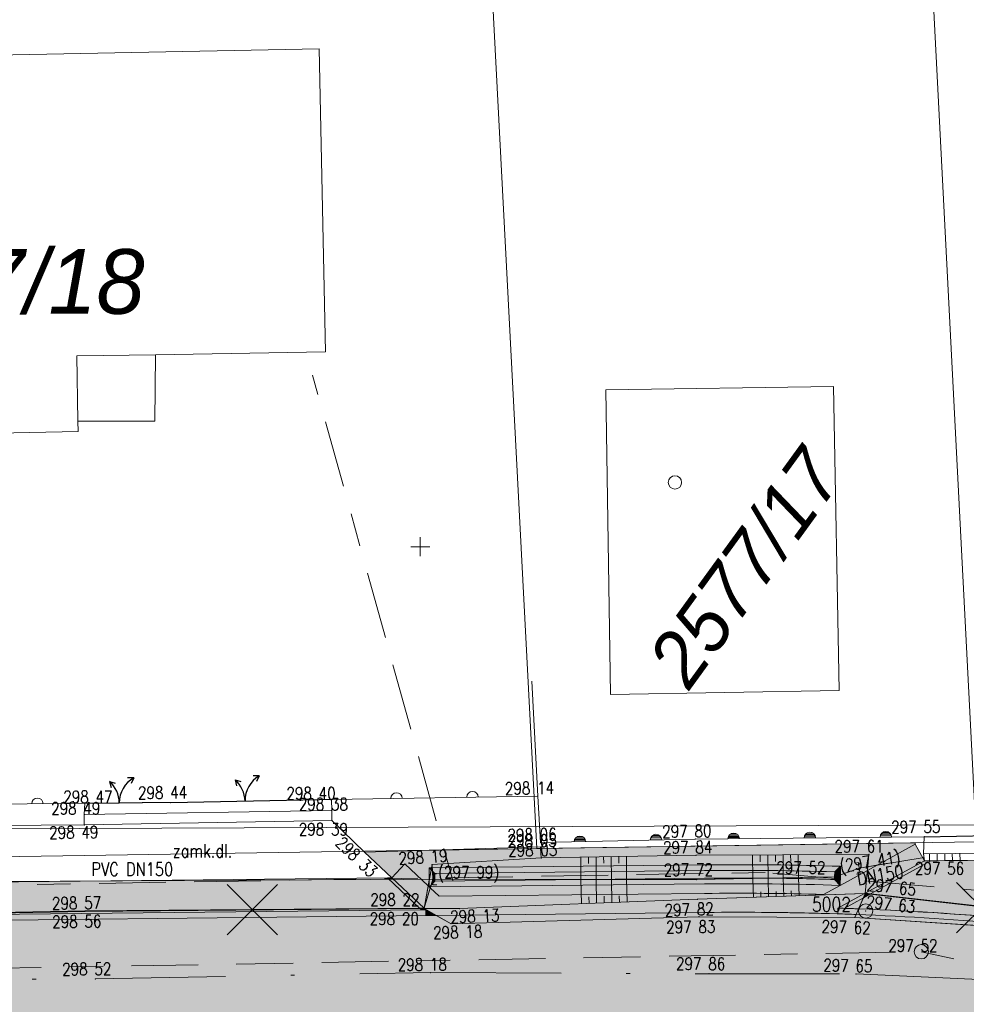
# Model space of a CAD drawing. Header units: metres. Extents: x -457078 to -456448, y -1111280 to -1111132.
# Tile 22 of 35: x -456761 to -456736, y -1111212 to -1111186. Entities that reach past the tile are written whole.
import ezdxf
from ezdxf.enums import TextEntityAlignment as Align

# ---------------------------------------------------------------- set-up
doc = ezdxf.new("R2010")
doc.units = ezdxf.units.M
doc.header["$MEASUREMENT"] = 0
for name, pattern in [('6.1622', [40, 3.5, -3, 7, -3, 3.5, 3.5, -3, 7, -3, 3.5]), ('6.2322', [40, 3.5, -3, 7, -4, 6, -3, 7, -3, 3.5]), ('DGN Style 4', [27.427276, 13.705072, -6.852536, 0.017131, -6.852536])]:
    doc.linetypes.add(name, pattern=pattern)
doc.layers.get('0').update_dxf_attribs({"lineweight": 13})
for name, color, linetype, lineweight in [('GEOD - VYSKY', 34, 'Continuous', 0), ('GEODETICKE_BODY', 2, 'Continuous', 13), ('HRANICE', 7, 'Continuous', 13), ('Hranice parcel', 9, 'Continuous', 13), ('HRANICE_DRUH_POZEMKU', 7, 'Continuous', 13), ('HRANICE_VSTUP', 4, 'Continuous', 30), ('IS_CEZ_NN_NADZ', 1, 'Continuous', 0), ('IS_SMVAK_KANAL_SPL_TRASA', 32, '6.2322', 0), ('IS_SMVAK_VODA_TRASA', 5, '6.1622', 0), ('KOMUNIKACE_CHODNIK', 7, 'Continuous', 13), ('KRIZKY', 1, 'Continuous', 30), ('OBJEKTY_ODVODNOVACI_ZLAB', 7, 'Continuous', 13), ('Parcelní čísla', 9, 'Continuous', 13), ('PRIP_ODHUMUSOVANI', 31, 'Continuous', 0), ('PRIP_ODSTR_DLAZBA', 51, 'Continuous', 0), ('PRIP_ODSTR_KOMUNIKACE', 254, 'Continuous', 0), ('SIT', 5, 'Continuous', 13), ('SITE_KANALIZACE', 7, 'Continuous', 13), ('SKRYTE_BODY', 7, 'Continuous', 0), ('TEXTY_KANALIZACE', 7, 'Continuous', 13), ('TEXTY_KOMUNIKACE', 7, 'Continuous', 13), ('Vnitřní kresba', 9, 'Continuous', 0), ('VYPNOUT HRANY', 7, 'Continuous', 13), ('VYPNOUT OSU', 7, 'DGN Style 4', 13), ('VYPNOUT SRAFY', 7, 'Continuous', 0), ('VYSKY_OBRUBNIK', 34, 'Continuous', 0), ('Značky budov', 9, 'Continuous', 13)]:
    doc.layers.add(name, color=color, linetype=linetype, lineweight=lineweight)
doc.styles.add('ROMANS', font='romans.shx')
doc.styles.add('Style-cs_Italics', font='cs_Italics.shx')

# ---------------------------------------------------------------- blocks, each defined once
blk = doc.blocks.new('4.02')
at = {"layer": 'Značky budov', "ltscale": 0.25}
blk.add_circle((-0.0007, 0.0001), 0.0175, dxfattribs=at)
blk = doc.blocks.new('SIT')
at = {"color": 0, "linetype": 'ByBlock', "lineweight": -2}
for p, q in [((-1, 0), (1, 0)), ((0, 1), (0, -1))]:
    blk.add_line(p, q, dxfattribs=at)
blk = doc.blocks.new('SAK')
at = {"color": 0, "linetype": 'ByBlock', "lineweight": -2}
blk.add_circle((0, 0), 0.75, dxfattribs=at)
blk = doc.blocks.new('PB')
at = {"color": 0, "linetype": 'ByBlock', "lineweight": -2}
blk.add_circle((0, 0), 0.75, dxfattribs=at)
blk.add_point((0, 0), dxfattribs=at)
blk = doc.blocks.new('VYUSTENI_1')
at = {"color": 0, "linetype": 'ByBlock', "lineweight": -2}
for p, q in [((0, 3.09), (0, 0)), ((0, 0), (-0.59, 0)), ((-0.59, 0), (-0.59, -0.39)), ((0, 0), (0.59, 0)), ((0.59, 0), (0.59, -0.39))]:
    blk.add_line(p, q, dxfattribs=at)
blk = doc.blocks.new('PLOTKOVO')
at = {"color": 0, "linetype": 'ByBlock', "lineweight": -2}
for p, q in [((0.12, -0.59), (0.12, 0.59)), ((0.24, -0.55), (0.24, 0.55)), ((0.36, -0.48), (0.36, 0.48)), ((0.48, -0.36), (0.48, 0.36))]:
    blk.add_line(p, q, dxfattribs=at)
blk.add_arc((0, 0), 0.6, 270, 90, dxfattribs=at)
blk = doc.blocks.new('PLOTZDEN')
at = {"color": 0, "linetype": 'ByBlock', "lineweight": -2}
blk.add_arc((0, 0), 0.6, 270, 90, dxfattribs=at)
blk = doc.blocks.new('VJEZD')
at = {"color": 0, "linetype": 'ByBlock', "lineweight": -2}
for p, q in [((-1.01, 2.25), (-0.41, 2.06)), ((-1.01, 2.25), (-0.86, 1.63)), ((1.53, 2.61), (0.89, 2.62)), ((1.53, 2.61), (1.25, 2.04))]:
    blk.add_line(p, q, dxfattribs=at)
for centre, start, end in [((-3, 0), 0, 48.5493), ((3, 0), 119.4411, 180)]:
    blk.add_arc(centre, 3, start, end, dxfattribs=at)
blk = doc.blocks.new('KRIZEK_1')
at = {"layer": 'KRIZKY', "ltscale": 0.25}
for p, q in [((0, -0.25), (0, 0.25)), ((-0.25, 0), (0.25, 0))]:
    blk.add_line(p, q, dxfattribs=at)

msp = doc.modelspace()

# ---------------------------------------------------------------- hatches: boundary and pattern name
at = {"layer": 'PRIP_ODHUMUSOVANI', "ltscale": 0.25}
for points in [[(-456749.792, -1111208.909), (-456750.402, -1111208.334), (-456750.745, -1111208.698), (-456751.464, -1111208.02), (-456750.004, -1111207.977), (-456746.94, -1111207.93), (-456746.836, -1111207.928), (-456746.822, -1111208.176), (-456749.688, -1111208.351), (-456749.704, -1111208.437), (-456749.768, -1111208.437), (-456749.765, -1111208.762)], [(-456738.251, -1111208.502), (-456738.211, -1111208.082), (-456742.757, -1111208.107), (-456746.822, -1111208.176), (-456746.836, -1111207.928), (-456736.994, -1111207.775), (-456736.993, -1111207.814)], [(-456738.307, -1111209.103), (-456738.251, -1111208.502), (-456736.993, -1111207.814), (-456736.753, -1111208.253)], [(-456749.901, -1111209.494), (-456750.745, -1111208.698), (-456750.402, -1111208.334), (-456749.792, -1111208.909)], [(-456739.404, -1111209.133, 0.009525), (-456742.528, -1111209.108), (-456749.501, -1111209.184), (-456749.737, -1111208.962), (-456749.901, -1111209.494), (-456749.89, -1111209.504), (-456748.969, -1111209.504), (-456742.723, -1111209.261), (-456738.326, -1111209.114), (-456738.307, -1111209.103), (-456738.307, -1111209.103), (-456738.251, -1111208.502), (-456738.97, -1111208.896)], [(-456749.765, -1111208.762), (-456749.768, -1111208.437), (-456749.714, -1111208.49)], [(-456749.714, -1111208.49), (-456749.768, -1111208.437), (-456749.704, -1111208.437)], [(-456749.763, -1111208.937), (-456749.765, -1111208.762), (-456749.714, -1111208.49), (-456749.679, -1111208.525), (-456749.667, -1111208.737), (-456749.713, -1111208.887)], [(-456749.679, -1111208.525), (-456749.714, -1111208.49), (-456749.704, -1111208.437), (-456749.683, -1111208.436)], [(-456749.704, -1111208.437), (-456749.688, -1111208.351), (-456749.683, -1111208.436)], [(-456749.615, -1111208.737), (-456749.667, -1111208.737), (-456749.679, -1111208.525), (-456749.616, -1111208.586)], [(-456739.109, -1111208.541, 0.010369), (-456742.534, -1111208.508), (-456749.616, -1111208.586), (-456749.615, -1111208.737), (-456745.661, -1111208.742), (-456742.532, -1111208.708, -0.005273), (-456740.794, -1111208.707), (-456739.113, -1111208.673)], [(-456739.113, -1111208.673), (-456739.109, -1111208.541), (-456738.954, -1111208.396), (-456738.961, -1111208.624), (-456739.095, -1111208.673)], [(-456749.763, -1111208.937), (-456749.792, -1111208.909), (-456749.765, -1111208.762)], [(-456749.713, -1111208.887), (-456749.667, -1111208.737), (-456749.615, -1111208.737), (-456749.614, -1111208.786)], [(-456749.614, -1111208.786), (-456749.615, -1111208.737), (-456745.661, -1111208.742)], [(-456742.532, -1111208.708), (-456745.661, -1111208.742), (-456742.735, -1111208.746), (-456740.794, -1111208.707, 0.005273)], [(-456738.97, -1111208.896), (-456739.115, -1111208.741), (-456739.113, -1111208.673), (-456739.095, -1111208.673), (-456738.961, -1111208.624)], [(-456749.901, -1111209.494), (-456749.792, -1111208.909), (-456749.763, -1111208.937), (-456749.737, -1111208.962)], [(-456749.763, -1111208.937), (-456749.713, -1111208.887), (-456749.729, -1111208.937)], [(-456749.737, -1111208.962), (-456749.763, -1111208.937), (-456749.729, -1111208.937)], [(-456749.875, -1111209.519), (-456749.901, -1111209.504), (-456749.89, -1111209.504)], [(-456738.483, -1111209.513, 0.001652), (-456739.023, -1111209.494), (-456739.027, -1111209.644, -0.001472), (-456738.548, -1111209.661)], [(-456738.548, -1111209.661, 0.012194), (-456742.522, -1111209.608), (-456749.58, -1111209.685), (-456749.19, -1111209.905), (-456742.676, -1111209.721), (-456738.582, -1111209.739)]]:
    msp.add_hatch(color=256, dxfattribs=at).paths.add_polyline_path(points)
at = {"layer": 'PRIP_ODHUMUSOVANI', "ltscale": 0.25, "extrusion": (0, 0, -1)}
for points in [[(456742.536, -1111208.358, 0.010823), (456738.954, -1111208.396), (456738.961, -1111208.624), (456738.97, -1111208.896), (456738.251, -1111208.502), (456738.211, -1111208.082), (456742.757, -1111208.107), (456746.822, -1111208.176), (456749.688, -1111208.351), (456749.683, -1111208.436)], [(456742.534, -1111208.508, 0.010369), (456739.109, -1111208.541), (456738.954, -1111208.396, -0.010823), (456742.536, -1111208.358), (456749.683, -1111208.436), (456749.679, -1111208.525), (456749.616, -1111208.586)], [(456742.53, -1111208.858, 0.010823), (456738.97, -1111208.896), (456739.115, -1111208.741, -0.005095), (456740.794, -1111208.707), (456742.735, -1111208.746), (456745.661, -1111208.742), (456749.614, -1111208.786), (456749.713, -1111208.887), (456749.729, -1111208.937)], [(456740.794, -1111208.707, 0.005095), (456739.115, -1111208.741), (456739.113, -1111208.673)], [(456742.528, -1111209.108, 0.009525), (456739.404, -1111209.133), (456738.97, -1111208.896, -0.010823), (456742.53, -1111208.858), (456749.729, -1111208.937), (456749.737, -1111208.962), (456749.501, -1111209.184)], [(456742.522, -1111209.608, 0.010722), (456739.027, -1111209.644), (456739.023, -1111209.494), (456738.326, -1111209.114), (456742.723, -1111209.261), (456748.969, -1111209.504), (456749.89, -1111209.504), (456749.875, -1111209.519), (456749.58, -1111209.685)], [(456739.023, -1111209.494, 0.000482), (456738.865, -1111209.5), (456738.355, -1111209.22), (456738.308, -1111209.113), (456738.326, -1111209.114)], [(456738.865, -1111209.5, 0.001171), (456738.483, -1111209.513), (456738.355, -1111209.22)]]:
    msp.add_hatch(color=256, dxfattribs=at).paths.add_polyline_path(points)
at = {"layer": 'PRIP_ODSTR_DLAZBA', "ltscale": 0.25}
for points in [[(-456738.169, -1111209.119), (-456738.307, -1111209.103), (-456736.753, -1111208.253), (-456736.617, -1111208.251), (-456736.583, -1111208.251)], [(-456729.555, -1111210.051), (-456733.015, -1111209.7), (-456738.169, -1111209.119), (-456736.583, -1111208.251), (-456736.417, -1111208.249), (-456736.217, -1111208.247), (-456736.017, -1111208.245), (-456735.817, -1111208.242), (-456735.617, -1111208.24), (-456735.417, -1111208.238), (-456735.217, -1111208.235), (-456735.017, -1111208.233), (-456734.817, -1111208.231), (-456734.617, -1111208.228), (-456734.417, -1111208.226), (-456734.217, -1111208.224), (-456734.017, -1111208.221), (-456733.817, -1111208.219), (-456733.617, -1111208.217), (-456733.418, -1111208.214), (-456733.218, -1111208.212), (-456733.018, -1111208.21), (-456732.818, -1111208.208), (-456732.618, -1111208.205), (-456732.418, -1111208.203), (-456732.218, -1111208.201), (-456732.018, -1111208.198), (-456731.818, -1111208.196), (-456731.618, -1111208.194), (-456731.418, -1111208.191), (-456731.218, -1111208.189), (-456731.018, -1111208.187), (-456730.818, -1111208.184), (-456730.618, -1111208.182), (-456730.418, -1111208.18), (-456730.218, -1111208.178), (-456730.018, -1111208.175), (-456729.818, -1111208.173), (-456729.618, -1111208.171), (-456729.418, -1111208.168), (-456729.407, -1111208.168)], [(-456765.409, -1111209.696), (-456764.607, -1111208.85), (-456750.86, -1111208.699), (-456750.017, -1111209.495), (-456758.809, -1111209.569)], [(-456750.017, -1111209.495), (-456750.86, -1111208.699), (-456750.745, -1111208.698), (-456749.901, -1111209.494)]]:
    msp.add_hatch(color=256, dxfattribs=at).paths.add_polyline_path(points)
at = {"layer": 'PRIP_ODSTR_KOMUNIKACE', "ltscale": 0.25, "extrusion": (0, 0, -1)}
for points in [[(456818.051, -1111210.437, 0.328774), (456832.495, -1111200.031), (456832.625, -1111199.714), (456832.838, -1111198.786), (456835.73, -1111199.381), (456835.535, -1111200.327), (456834.673, -1111202.845), (456832.607, -1111206.389), (456830.619, -1111208.714), (456828.356, -1111210.477), (456825.032, -1111212.424), (456823.212, -1111213.494), (456814.395, -1111213.397), (456798.647, -1111213.224), (456787.338, -1111213.1), (456781.464, -1111213.036), (456775.948, -1111212.975), (456768.919, -1111212.898), (456742.489, -1111212.608, 0.052921), (456725.993, -1111214.175), (456713.928, -1111216.627, -0.098325), (456701.658, -1111216.682), (456699.407, -1111216.246), (456699.932, -1111213.292), (456702.229, -1111213.737, 0.033568), (456706.022, -1111214.212), (456706.095, -1111214.223), (456706.2, -1111214.221, 0.033825), (456710.051, -1111214.157), (456710.806, -1111214.145), (456711.439, -1111214.006, 0.016836), (456713.331, -1111213.687), (456725.395, -1111211.236, -0.015515), (456730.38, -1111210.383), (456732.9, -1111210.113), (456738.582, -1111209.739), (456742.676, -1111209.721), (456749.19, -1111209.905), (456749.58, -1111209.685), (456749.852, -1111209.688), (456765.531, -1111209.861), (456765.854, -1111209.864), (456766.038, -1111209.95), (456768.897, -1111210.079), (456776.048, -1111210.13), (456781.21, -1111210.162), (456787.904, -1111210.368), (456793.171, -1111210.403), (456797.067, -1111210.364), (456805.08, -1111210.32), (456806.668, -1111210.312)], [(456738.483, -1111209.513, 0.027407), (456729.578, -1111210.347), (456729.555, -1111210.061), (456733.016, -1111209.71), (456738.184, -1111209.127), (456738.355, -1111209.22)], [(456749.852, -1111209.688), (456749.58, -1111209.685), (456749.875, -1111209.519), (456749.854, -1111209.538)], [(456738.548, -1111209.661, 0.025169), (456730.38, -1111210.383), (456729.496, -1111210.477), (456729.478, -1111210.362, -0.027715), (456738.483, -1111209.513)]]:
    msp.add_hatch(color=256, dxfattribs=at).paths.add_polyline_path(points)
at = {"layer": 'PRIP_ODSTR_KOMUNIKACE', "ltscale": 0.25}
for points in [[(-456738.355, -1111209.22), (-456738.308, -1111209.113), (-456738.184, -1111209.127)], [(-456765.531, -1111209.861), (-456765.533, -1111209.714), (-456765.526, -1111209.71), (-456765.421, -1111209.709), (-456749.969, -1111209.54), (-456749.854, -1111209.538), (-456749.852, -1111209.688)], [(-456765.421, -1111209.709), (-456765.418, -1111209.706), (-456758.809, -1111209.579), (-456750.006, -1111209.505), (-456749.969, -1111209.54)], [(-456749.969, -1111209.54), (-456750.006, -1111209.505), (-456749.901, -1111209.504), (-456749.875, -1111209.519), (-456749.854, -1111209.538)], [(-456730.38, -1111210.383, 0.025169), (-456738.548, -1111209.661), (-456738.582, -1111209.739), (-456732.9, -1111210.113)]]:
    msp.add_hatch(color=256, dxfattribs=at).paths.add_polyline_path(points)

# ---------------------------------------------------------------- linework, layer by layer
at = {"layer": 'HRANICE', "ltscale": 0.25}
for p, q in [((-456746.913, -1111206.55), (-456747.065, -1111203.534)), ((-456752.651, -1111206.642), (-456752.336, -1111206.639)), ((-456752.336, -1111206.639), (-456746.913, -1111206.55)), ((-456746.913, -1111206.55), (-456746.838, -1111207.773)), ((-456763.309, -1111206.796), (-456758.81, -1111206.735)), ((-456758.81, -1111206.735), (-456758.514, -1111206.734)), ((-456757.302, -1111206.722), (-456756.555, -1111206.72)), ((-456746.838, -1111207.773), (-456742.772, -1111207.682)), ((-456742.772, -1111207.682), (-456736.756, -1111207.618))]:
    msp.add_line(p, q, dxfattribs=at)
at = {"layer": 'Hranice parcel', "ltscale": 0.25}
for p, q in [((-456737.6, -1111164.57), (-456735.38, -1111207.75)), ((-456746.94, -1111207.93), (-456749.17, -1111164.88)), ((-456735.38, -1111207.75), (-456746.94, -1111207.93)), ((-456746.94, -1111207.93), (-456782.5, -1111208.48))]:
    msp.add_line(p, q, dxfattribs=at)
at = {"layer": 'Hranice parcel', "ltscale": 0.25, "flags": 128}
for points in [[(-456770.56, -1111190.27), (-456770.06, -1111190.28), (-456770.11, -1111187.26), (-456752.66, -1111186.92), (-456752.49, -1111194.88), (-456756.96, -1111194.96), (-456756.97, -1111196.7), (-456759, -1111196.7), (-456758.99, -1111196.97), (-456770.42, -1111197.21), (-456770.56, -1111190.27)], [(-456745.12, -1111195.88), (-456739.14, -1111195.79), (-456738.99, -1111203.78), (-456745, -1111203.88), (-456745.12, -1111195.88)]]:
    msp.add_lwpolyline(points, dxfattribs=at)
at = {"layer": 'HRANICE_DRUH_POZEMKU', "ltscale": 0.25}
for p, q in [((-456751.464, -1111208.02), (-456750.004, -1111207.977)), ((-456750.004, -1111207.977), (-456746.839, -1111207.885)), ((-456746.839, -1111207.885), (-456746.836, -1111207.928))]:
    msp.add_line(p, q, dxfattribs=at)
at = {"layer": 'HRANICE_VSTUP', "ltscale": 0.25}
for p, q in [((-456756.555, -1111206.72), (-456752.651, -1111206.642)), ((-456758.514, -1111206.734), (-456757.302, -1111206.722)), ((-456736.756, -1111207.618), (-456731.723, -1111207.535))]:
    msp.add_line(p, q, dxfattribs=at)
at = {"layer": 'IS_CEZ_NN_NADZ', "ltscale": 0.25}
msp.add_lwpolyline([(-456765.414, -1111207.429), (-456728.763, -1111207.28)], dxfattribs=at)
at = {"layer": 'IS_SMVAK_KANAL_SPL_TRASA', "ltscale": 0.25}
for p, q in [((-456786.581, -1111211.53), (-456736.835, -1111210.641)), ((-456736.835, -1111210.641), (-456707.689, -1111216.933))]:
    msp.add_line(p, q, dxfattribs=at)
at = {"layer": 'IS_SMVAK_VODA_TRASA', "ltscale": 0.25}
msp.add_line((-456749.147, -1111208.767), (-456752.828, -1111195.492), dxfattribs=at)
msp.add_lwpolyline([(-456581.652, -1111200.39), (-456581.82, -1111200.42), (-456613.57, -1111203.17), (-456643.84, -1111205.94), (-456680.35, -1111208.96), (-456707.6, -1111211.36), (-456740.94, -1111208.56), (-456761.83, -1111208.9), (-456763.052, -1111208.842)], dxfattribs=at)
at = {"layer": 'KOMUNIKACE_CHODNIK', "ltscale": 0.25}
for p, q in [((-456752.336, -1111206.639), (-456752.326, -1111206.926)), ((-456758.827, -1111207.036), (-456758.81, -1111206.735)), ((-456758.83, -1111207.308), (-456758.827, -1111207.036)), ((-456758.83, -1111207.308), (-456752.32, -1111207.19)), ((-456752.32, -1111207.19), (-456751.464, -1111208.02)), ((-456763.307, -1111207.342), (-456758.83, -1111207.308)), ((-456736.773, -1111208.069), (-456736.756, -1111207.618)), ((-456751.464, -1111208.02), (-456750.745, -1111208.698)), ((-456750.745, -1111208.698), (-456749.901, -1111209.494))]:
    msp.add_line(p, q, dxfattribs=at)
at = {"layer": 'OBJEKTY_ODVODNOVACI_ZLAB', "ltscale": 0.25}
for p, q in [((-456758.827, -1111207.036), (-456752.326, -1111206.926)), ((-456752.326, -1111206.926), (-456752.32, -1111207.19)), ((-456736.773, -1111208.069), (-456729.306, -1111207.973)), ((-456736.753, -1111208.253), (-456736.773, -1111208.069)), ((-456729.307, -1111208.167), (-456736.753, -1111208.253)), ((-456736.62, -1111208.067), (-456736.617, -1111208.251)), ((-456736.42, -1111208.064), (-456736.417, -1111208.249)), ((-456736.22, -1111208.062), (-456736.217, -1111208.247)), ((-456736.02, -1111208.059), (-456736.017, -1111208.245)), ((-456735.82, -1111208.057), (-456735.817, -1111208.242))]:
    msp.add_line(p, q, dxfattribs=at)
at = {"layer": 'PRIP_ODHUMUSOVANI', "ltscale": 0.25, "flags": 128}
for points in [[(-456749.688, -1111208.351), (-456746.822, -1111208.176), (-456746.836, -1111207.928), (-456746.94, -1111207.93), (-456750.004, -1111207.977), (-456751.464, -1111208.02), (-456750.745, -1111208.698), (-456750.402, -1111208.334), (-456749.792, -1111208.909), (-456749.765, -1111208.762), (-456749.768, -1111208.437), (-456749.704, -1111208.437)], [(-456736.993, -1111207.814), (-456736.994, -1111207.775), (-456746.836, -1111207.928), (-456746.822, -1111208.176), (-456742.757, -1111208.107), (-456738.211, -1111208.082), (-456738.251, -1111208.502)], [(-456736.993, -1111207.814), (-456738.251, -1111208.502), (-456738.307, -1111209.103), (-456736.753, -1111208.253)], [(-456750.402, -1111208.334), (-456750.745, -1111208.698), (-456749.901, -1111209.494), (-456749.792, -1111208.909)], [(-456749.768, -1111208.437), (-456749.765, -1111208.762), (-456749.714, -1111208.49)], [(-456749.704, -1111208.437), (-456749.768, -1111208.437), (-456749.714, -1111208.49)], [(-456749.765, -1111208.762), (-456749.763, -1111208.937), (-456749.713, -1111208.887), (-456749.667, -1111208.737), (-456749.679, -1111208.525), (-456749.714, -1111208.49)], [(-456749.714, -1111208.49), (-456749.679, -1111208.525), (-456749.683, -1111208.436), (-456749.704, -1111208.437)], [(-456749.688, -1111208.351), (-456749.704, -1111208.437), (-456749.683, -1111208.436)], [(-456749.667, -1111208.737), (-456749.615, -1111208.737), (-456749.616, -1111208.586), (-456749.679, -1111208.525)], [(-456739.095, -1111208.673), (-456738.961, -1111208.624), (-456738.954, -1111208.396), (-456739.109, -1111208.541), (-456739.113, -1111208.673)], [(-456749.792, -1111208.909), (-456749.763, -1111208.937), (-456749.765, -1111208.762)], [(-456749.667, -1111208.737), (-456749.713, -1111208.887), (-456749.614, -1111208.786), (-456749.615, -1111208.737)], [(-456749.615, -1111208.737), (-456749.614, -1111208.786), (-456745.661, -1111208.742)], [(-456739.095, -1111208.673), (-456739.113, -1111208.673), (-456739.115, -1111208.741), (-456738.97, -1111208.896), (-456738.961, -1111208.624)], [(-456749.901, -1111209.494), (-456749.737, -1111208.962), (-456749.763, -1111208.937), (-456749.792, -1111208.909)], [(-456749.729, -1111208.937), (-456749.713, -1111208.887), (-456749.763, -1111208.937)], [(-456749.763, -1111208.937), (-456749.737, -1111208.962), (-456749.729, -1111208.937)], [(-456749.901, -1111209.504), (-456749.875, -1111209.519), (-456749.89, -1111209.504)]]:
    msp.add_lwpolyline(points, close=True, dxfattribs=at)
for points in [[(-456742.536, -1111208.358, -0.010823), (-456738.954, -1111208.396), (-456738.961, -1111208.624), (-456738.97, -1111208.896), (-456738.251, -1111208.502), (-456738.211, -1111208.082), (-456742.757, -1111208.107), (-456746.822, -1111208.176), (-456749.688, -1111208.351), (-456749.683, -1111208.436)], [(-456739.404, -1111209.133, 0.009525), (-456742.528, -1111209.108), (-456749.501, -1111209.184), (-456749.737, -1111208.962), (-456749.901, -1111209.494), (-456749.89, -1111209.504), (-456748.969, -1111209.504), (-456742.723, -1111209.261), (-456738.326, -1111209.114), (-456738.307, -1111209.103), (-456738.307, -1111209.103), (-456738.251, -1111208.502), (-456738.97, -1111208.896)], [(-456742.534, -1111208.508, -0.010369), (-456739.109, -1111208.541), (-456738.954, -1111208.396, 0.010823), (-456742.536, -1111208.358), (-456749.683, -1111208.436), (-456749.679, -1111208.525), (-456749.616, -1111208.586)], [(-456739.109, -1111208.541, 0.010369), (-456742.534, -1111208.508), (-456749.616, -1111208.586), (-456749.615, -1111208.737), (-456745.661, -1111208.742), (-456742.532, -1111208.708, -0.005273), (-456740.794, -1111208.707), (-456739.113, -1111208.673)], [(-456742.53, -1111208.858, -0.010823), (-456738.97, -1111208.896), (-456739.115, -1111208.741, 0.005095), (-456740.794, -1111208.707), (-456742.735, -1111208.746), (-456745.661, -1111208.742), (-456749.614, -1111208.786), (-456749.713, -1111208.887), (-456749.729, -1111208.937)], [(-456742.532, -1111208.708), (-456745.661, -1111208.742), (-456742.735, -1111208.746), (-456740.794, -1111208.707, 0.005273)], [(-456740.794, -1111208.707, -0.005095), (-456739.115, -1111208.741), (-456739.113, -1111208.673)], [(-456742.528, -1111209.108, -0.009525), (-456739.404, -1111209.133), (-456738.97, -1111208.896, 0.010823), (-456742.53, -1111208.858), (-456749.729, -1111208.937), (-456749.737, -1111208.962), (-456749.501, -1111209.184)], [(-456742.522, -1111209.608, -0.010722), (-456739.027, -1111209.644), (-456739.023, -1111209.494), (-456738.326, -1111209.114), (-456742.723, -1111209.261), (-456748.969, -1111209.504), (-456749.89, -1111209.504), (-456749.875, -1111209.519), (-456749.58, -1111209.685)], [(-456739.023, -1111209.494, -0.000482), (-456738.865, -1111209.5), (-456738.355, -1111209.22), (-456738.308, -1111209.113), (-456738.326, -1111209.114)], [(-456738.865, -1111209.5, -0.001171), (-456738.483, -1111209.513), (-456738.355, -1111209.22)], [(-456738.483, -1111209.513, 0.001652), (-456739.023, -1111209.494), (-456739.027, -1111209.644, -0.001472), (-456738.548, -1111209.661)], [(-456738.548, -1111209.661, 0.012194), (-456742.522, -1111209.608), (-456749.58, -1111209.685), (-456749.19, -1111209.905), (-456742.676, -1111209.721), (-456738.582, -1111209.739)]]:
    msp.add_lwpolyline(points, format="xyb", close=True, dxfattribs=at)
at = {"layer": 'PRIP_ODSTR_DLAZBA', "ltscale": 0.25, "flags": 128}
for points in [[(-456736.753, -1111208.253), (-456738.307, -1111209.103), (-456738.169, -1111209.119), (-456736.583, -1111208.251), (-456736.617, -1111208.251)], [(-456758.809, -1111209.569), (-456750.017, -1111209.495), (-456750.86, -1111208.699), (-456764.607, -1111208.85), (-456765.409, -1111209.696)], [(-456749.901, -1111209.494), (-456750.745, -1111208.698), (-456750.86, -1111208.699), (-456750.017, -1111209.495)]]:
    msp.add_lwpolyline(points, close=True, dxfattribs=at)
msp.add_lwpolyline([(-456735.617, -1111208.24), (-456735.817, -1111208.242), (-456736.017, -1111208.245), (-456736.217, -1111208.247), (-456736.417, -1111208.249), (-456736.583, -1111208.251), (-456738.169, -1111209.119), (-456733.015, -1111209.7)], dxfattribs=at)
at = {"layer": 'PRIP_ODSTR_KOMUNIKACE', "ltscale": 0.25, "flags": 128}
for points in [[(-456738.483, -1111209.513, -0.027407), (-456729.578, -1111210.347), (-456729.555, -1111210.061), (-456733.016, -1111209.71), (-456738.184, -1111209.127), (-456738.355, -1111209.22)], [(-456738.548, -1111209.661, -0.025169), (-456730.38, -1111210.383), (-456729.496, -1111210.477), (-456729.478, -1111210.362, 0.027715), (-456738.483, -1111209.513)], [(-456730.38, -1111210.383, 0.025169), (-456738.548, -1111209.661), (-456738.582, -1111209.739), (-456732.9, -1111210.113)]]:
    msp.add_lwpolyline(points, format="xyb", close=True, dxfattribs=at)
for points in [[(-456738.308, -1111209.113), (-456738.355, -1111209.22), (-456738.184, -1111209.127)], [(-456765.533, -1111209.714), (-456765.531, -1111209.861), (-456749.852, -1111209.688), (-456749.854, -1111209.538), (-456749.969, -1111209.54), (-456765.421, -1111209.709), (-456765.526, -1111209.71)], [(-456758.809, -1111209.579), (-456765.418, -1111209.706), (-456765.421, -1111209.709), (-456749.969, -1111209.54), (-456750.006, -1111209.505)], [(-456749.901, -1111209.504), (-456750.006, -1111209.505), (-456749.969, -1111209.54), (-456749.854, -1111209.538), (-456749.875, -1111209.519)], [(-456749.875, -1111209.519), (-456749.854, -1111209.538), (-456749.852, -1111209.688), (-456749.58, -1111209.685)]]:
    msp.add_lwpolyline(points, close=True, dxfattribs=at)
msp.add_lwpolyline([(-456732.9, -1111210.113), (-456738.582, -1111209.739), (-456742.676, -1111209.721), (-456749.19, -1111209.905), (-456749.58, -1111209.685), (-456749.852, -1111209.688), (-456765.531, -1111209.861), (-456765.854, -1111209.864), (-456766.038, -1111209.95), (-456768.897, -1111210.079), (-456776.048, -1111210.13), (-456781.21, -1111210.162), (-456787.904, -1111210.368), (-456793.171, -1111210.403), (-456797.067, -1111210.364), (-456805.08, -1111210.32), (-456806.668, -1111210.312), (-456818.051, -1111210.437, -0.328774)], format="xyb", dxfattribs=at)
at = {"layer": 'SITE_KANALIZACE', "ltscale": 0.25}
for p, q in [((-456736.763, -1111208.161), (-456738.464, -1111208.444)), ((-456749.667, -1111208.737), (-456765.713, -1111208.815))]:
    msp.add_line(p, q, dxfattribs=at)
at = {"layer": 'SKRYTE_BODY', "ltscale": 0.25}
for p in [(-456752.651, -1111206.642), (-456752.336, -1111206.639), (-456752.336, -1111206.639), (-456746.913, -1111206.55), (-456758.81, -1111206.735), (-456758.81, -1111206.735), (-456758.81, -1111206.735), (-456758.514, -1111206.734), (-456757.302, -1111206.722), (-456756.555, -1111206.72), (-456752.326, -1111206.926), (-456752.326, -1111206.926), (-456752.326, -1111206.926), (-456758.827, -1111207.036), (-456758.827, -1111207.036), (-456758.827, -1111207.036), (-456752.32, -1111207.19), (-456752.32, -1111207.19), (-456758.83, -1111207.308), (-456758.83, -1111207.308), (-456742.772, -1111207.682), (-456736.756, -1111207.618), (-456736.756, -1111207.618), (-456746.839, -1111207.885), (-456746.839, -1111207.885), (-456746.838, -1111207.773), (-456751.464, -1111208.02), (-456751.464, -1111208.02), (-456751.464, -1111208.02), (-456746.822, -1111208.176), (-456746.822, -1111208.176), (-456742.757, -1111208.107), (-456738.211, -1111208.082), (-456738.211, -1111208.082), (-456736.773, -1111208.069), (-456736.773, -1111208.069), (-456736.753, -1111208.253), (-456749.688, -1111208.351), (-456749.688, -1111208.351), (-456738.464, -1111208.444), (-456749.667, -1111208.737), (-456742.735, -1111208.746), (-456739.095, -1111208.673), (-456742.723, -1111209.261), (-456742.723, -1111209.261), (-456738.308, -1111209.113), (-456738.308, -1111209.113), (-456738.308, -1111209.113), (-456738.308, -1111209.113), (-456738.307, -1111209.103), (-456749.901, -1111209.494), (-456749.901, -1111209.494), (-456749.901, -1111209.504), (-456749.901, -1111209.504), (-456749.901, -1111209.504), (-456749.901, -1111209.504), (-456748.969, -1111209.504), (-456748.969, -1111209.504), (-456758.809, -1111209.569), (-456758.809, -1111209.579), (-456742.676, -1111209.721), (-456738.582, -1111209.739), (-456738.582, -1111209.739), (-456749.19, -1111209.905), (-456749.19, -1111209.905), (-456758.541, -1111211.353), (-456749.726, -1111211.187), (-456742.413, -1111211.22), (-456738.55, -1111211.222)]:
    msp.add_point(p, dxfattribs=at)
at = {"layer": 'Vnitřní kresba', "ltscale": 0.25}
for p, q in [((-456756.96, -1111194.96), (-456759.02, -1111194.98)), ((-456759.02, -1111194.98), (-456759, -1111196.7))]:
    msp.add_line(p, q, dxfattribs=at)
at = {"layer": 'VYPNOUT HRANY', "ltscale": 0.25}
for p, q in [((-456746.836, -1111207.928), (-456746.822, -1111208.176)), ((-456749.688, -1111208.351), (-456746.822, -1111208.176)), ((-456746.822, -1111208.176), (-456742.757, -1111208.107)), ((-456742.757, -1111208.107), (-456738.211, -1111208.082)), ((-456738.308, -1111209.113), (-456738.211, -1111208.082)), ((-456749.901, -1111209.494), (-456749.688, -1111208.351)), ((-456749.688, -1111208.351), (-456749.667, -1111208.737)), ((-456739.095, -1111208.673), (-456738.464, -1111208.444)), ((-456749.901, -1111209.494), (-456749.667, -1111208.737)), ((-456749.667, -1111208.737), (-456742.735, -1111208.746)), ((-456742.735, -1111208.746), (-456739.095, -1111208.673)), ((-456748.969, -1111209.504), (-456742.723, -1111209.261)), ((-456742.723, -1111209.261), (-456738.308, -1111209.113)), ((-456738.582, -1111209.739), (-456738.308, -1111209.113)), ((-456738.308, -1111209.113), (-456733.016, -1111209.71)), ((-456738.307, -1111209.103), (-456733.015, -1111209.7)), ((-456758.809, -1111209.569), (-456749.901, -1111209.494)), ((-456758.809, -1111209.579), (-456749.901, -1111209.504)), ((-456749.901, -1111209.504), (-456748.969, -1111209.504)), ((-456749.901, -1111209.504), (-456749.19, -1111209.905)), ((-456765.521, -1111209.698), (-456758.809, -1111209.569)), ((-456765.521, -1111209.708), (-456758.809, -1111209.579)), ((-456749.19, -1111209.905), (-456742.676, -1111209.721)), ((-456742.676, -1111209.721), (-456738.582, -1111209.739)), ((-456738.582, -1111209.739), (-456732.9, -1111210.113))]:
    msp.add_line(p, q, dxfattribs=at)
at = {"layer": 'VYPNOUT OSU', "ltscale": 0.25}
for p, q in [((-456765.334, -1111211.397), (-456758.541, -1111211.353)), ((-456758.541, -1111211.353), (-456749.726, -1111211.187)), ((-456749.726, -1111211.187), (-456742.413, -1111211.22)), ((-456742.413, -1111211.22), (-456738.55, -1111211.222)), ((-456738.55, -1111211.222), (-456732.963, -1111211.479))]:
    msp.add_line(p, q, dxfattribs=at)
at = {"layer": 'VYPNOUT SRAFY', "ltscale": 0.25}
for p, q in [((-456745.781, -1111208.158), (-456745.777, -1111208.742)), ((-456745.581, -1111208.155), (-456745.58, -1111208.322)), ((-456745.381, -1111208.152), (-456745.377, -1111208.743)), ((-456745.181, -1111208.148), (-456745.18, -1111208.317)), ((-456744.981, -1111208.145), (-456744.977, -1111208.743)), ((-456744.782, -1111208.141), (-456744.78, -1111208.312)), ((-456744.582, -1111208.138), (-456744.577, -1111208.744)), ((-456741.268, -1111208.099), (-456741.26, -1111208.716)), ((-456741.068, -1111208.098), (-456741.065, -1111208.274)), ((-456740.868, -1111208.097), (-456740.86, -1111208.708)), ((-456740.668, -1111208.096), (-456740.665, -1111208.27)), ((-456740.468, -1111208.094), (-456740.46, -1111208.7)), ((-456740.268, -1111208.093), (-456740.265, -1111208.266)), ((-456740.068, -1111208.092), (-456740.06, -1111208.692)), ((-456745.765, -1111209.379), (-456745.777, -1111208.742)), ((-456745.365, -1111209.364), (-456745.377, -1111208.743)), ((-456744.965, -1111209.348), (-456744.977, -1111208.743)), ((-456744.566, -1111209.333), (-456744.577, -1111208.744)), ((-456741.246, -1111209.212), (-456741.26, -1111208.716)), ((-456740.847, -1111209.198), (-456740.86, -1111208.708)), ((-456740.447, -1111209.185), (-456740.46, -1111208.7)), ((-456740.047, -1111209.171), (-456740.06, -1111208.692)), ((-456740.247, -1111209.178), (-456740.251, -1111209.041)), ((-456745.565, -1111209.372), (-456745.569, -1111209.194)), ((-456745.165, -1111209.356), (-456745.169, -1111209.183)), ((-456744.766, -1111209.34), (-456744.769, -1111209.172)), ((-456741.047, -1111209.205), (-456741.05, -1111209.065)), ((-456740.647, -1111209.191), (-456740.65, -1111209.053))]:
    msp.add_line(p, q, dxfattribs=at)

# ---------------------------------------------------------------- block references
at = {"layer": 'GEODETICKE_BODY', "ltscale": 0.25, "xscale": 0.25, "yscale": 0.25, "zscale": 0.25}
msp.add_blockref('PB', (-456738.294, -1111209.569), dxfattribs=at)
at = {"layer": 'HRANICE', "ltscale": 0.25, "xscale": 0.25, "yscale": 0.25, "zscale": 0.25}
for name, p, rotation in [('PLOTZDEN', (-456748.625, -1111206.578), 90.94022988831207), ('PLOTZDEN', (-456760.06, -1111206.752), 90.7768011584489), ('PLOTZDEN', (-456750.624, -1111206.611), 90.94022988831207), ('PLOTKOVO', (-456737.764, -1111207.629), 90.60950657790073), ('PLOTKOVO', (-456745.805, -1111207.75), 91.28210665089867), ('PLOTKOVO', (-456743.805, -1111207.705), 91.28210665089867), ('PLOTKOVO', (-456741.764, -1111207.671), 90.60950657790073), ('PLOTKOVO', (-456739.764, -1111207.65), 90.60950657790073)]:
    msp.add_blockref(name, p, dxfattribs=dict(at, rotation=rotation))
at = {"layer": 'HRANICE_VSTUP', "ltscale": 0.25, "xscale": 0.25, "yscale": 0.25, "zscale": 0.25}
for p, rotation in [((-456757.908, -1111206.728), 0.4094575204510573), ((-456754.603, -1111206.681), 1.099878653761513)]:
    msp.add_blockref('VJEZD', p, dxfattribs=dict(at, rotation=rotation))
at = {"layer": 'KRIZKY', "ltscale": 0.25, "xscale": 3.75, "yscale": 3.75, "zscale": 3.75, "rotation": 45.00000000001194}
for p in [(-456754.413, -1111209.532), (-456735.245, -1111209.483)]:
    msp.add_blockref('KRIZEK_1', p, dxfattribs=at)
at = {"layer": 'SIT', "ltscale": 0.25, "xscale": 0.25, "yscale": 0.25, "zscale": 0.25}
msp.add_blockref('SIT', (-456750, -1111200), dxfattribs=at)
at = {"layer": 'SITE_KANALIZACE', "ltscale": 0.25, "xscale": 0.25, "yscale": 0.25, "zscale": 0.25}
for p, rotation in [((-456738.464, -1111208.444), 279.5079231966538), ((-456749.667, -1111208.737), 90.39261372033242)]:
    msp.add_blockref('VYUSTENI_1', p, dxfattribs=dict(at, rotation=rotation))
msp.add_blockref('SAK', (-456736.835, -1111210.641), dxfattribs=at)
at = {"layer": 'Značky budov', "ltscale": 0.25, "xscale": 10, "yscale": 10, "zscale": 10}
msp.add_blockref('4.02', (-456743.3, -1111198.31), dxfattribs=at)

# ---------------------------------------------------------------- texts
at = {"layer": 'GEOD - VYSKY', "style": 'ROMANS', "width": 0.8}
for s, rotation, p in [('298 14 ', 0.9402, (-456747.038, -1111206.502)), ('298 44 ', 0.649, (-456756.68, -1111206.621)), ('297 55 ', 0.7771, (-456736.887, -1111207.52)), ('298 49 ', 0.7368, (-456759.013, -1111207.666)), ('298 06 ', 1.2821, (-456746.969, -1111207.726)), ('297 80 ', 0.9458, (-456742.903, -1111207.634)), ('298 33 ', 316.281, (-456751.721, -1111208.327)), ('297 84 ', 0.6438, (-456742.881, -1111208.058)), ('297 61 ', 0.3151, (-456738.378, -1111208.033)), ('298 19 ', 3.4942, (-456749.827, -1111208.309)), ('298 03 ', 0.9725, (-456746.953, -1111208.128)), ('(297 41) ', 9.4459, (-456738.071, -1111208.416)), ('(297 99) ', 359.9256, (-456748.638, -1111208.715)), ('297 72 ', 0.5373, (-456742.866, -1111208.647)), ('297 63 ', 353.5636, (-456737.566, -1111209.563)), ('298 13 ', 2.228, (-456748.47, -1111209.861)), ('297 82 ', 2.074, (-456742.838, -1111209.69)), ('298 56 ', 0.7917, (-456758.933, -1111210.006)), ('297 83 ', 0.683, (-456742.801, -1111210.148)), ('297 62 ', 357.9911, (-456738.727, -1111210.159)), ('298 18 ', 1.618, (-456748.922, -1111210.283)), ('298 18 ', 0.4101, (-456749.856, -1111211.138)), ('297 86 ', 359.8559, (-456742.543, -1111211.12)), ('297 65 ', 358.6683, (-456738.679, -1111211.169)), ('298 52 ', 0.725, (-456758.672, -1111211.255))]:
    msp.add_text(s, height=0.325, rotation=rotation, dxfattribs=at).set_placement(p, align=Align.CENTER)
for s, p in [('298 47 ', (-456758.644, -1111206.734)), ('298 40 ', (-456752.781, -1111206.642)), ('298 49 ', (-456758.963, -1111207.036)), ('298 38 ', (-456752.456, -1111206.926)), ('298 39 ', (-456752.456, -1111207.587)), ('298 05 ', (-456746.969, -1111207.885)), ('297 52 ', (-456739.908, -1111208.592)), ('297 56 ', (-456736.266, -1111208.614)), ('298 20 ', (-456750.593, -1111209.937)), ('297 52 ', (-456736.965, -1111210.641))]:
    msp.add_text(s, height=0.325, dxfattribs=at).set_placement(p, align=Align.CENTER)
at = {"layer": 'GEODETICKE_BODY', "style": 'ROMANS', "width": 0.8}
msp.add_text('5002', height=0.375, dxfattribs=at).set_placement((-456739.194, -1111209.582), align=Align.CENTER)
at = {"layer": 'Parcelní čísla', "style": 'Style-cs_Italics'}
msp.add_text('2577/18', height=1.7, dxfattribs=at).set_placement((-456761.352, -1111193.88), align=Align.CENTER)
msp.add_text('2577/17', height=1.445, rotation=54, dxfattribs=at).set_placement((-456740.882, -1111200.966), align=Align.CENTER)
at = {"layer": 'TEXTY_KANALIZACE', "style": 'ROMANS', "width": 0.8}
msp.add_text('PVC DN150', height=0.35, dxfattribs=at).set_placement((-456757.568, -1111208.648), align=Align.CENTER)
msp.add_text('DN150', height=0.35, rotation=9.4459, dxfattribs=at).set_placement((-456737.885, -1111208.797), align=Align.CENTER)
at = {"layer": 'TEXTY_KOMUNIKACE', "style": 'ROMANS', "width": 0.8}
msp.add_text('zamk.dl.', height=0.35, dxfattribs=at).set_placement((-456755.72, -1111208.164), align=Align.CENTER)
at = {"layer": 'VYSKY_OBRUBNIK', "style": 'ROMANS', "width": 0.8}
for s, rotation, p in [('297 65 ', 353.5636, (-456737.546, -1111209.11)), ('298 57 ', 0.7917, (-456758.94, -1111209.521))]:
    msp.add_text(s, height=0.325, rotation=rotation, dxfattribs=at).set_placement(p, align=Align.CENTER)
msp.add_text('298 22 ', height=0.325, dxfattribs=at).set_placement((-456750.577, -1111209.434), align=Align.CENTER)

doc.saveas('drawing.dxf')
